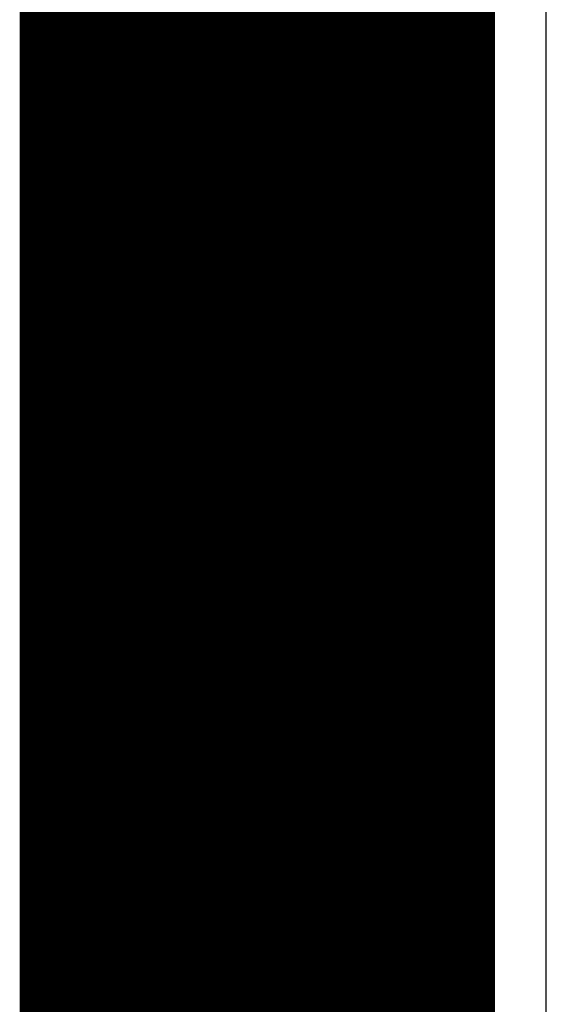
# Model space of a CAD drawing. Header units: millimetres. Extents: x -0.08 to 3.17, y -0.08 to 4.88.
# Tile 131 of 164: x -0.08 to 0.01, y 3.48 to 3.65. Entities that reach past the tile are written whole.
import ezdxf

# ---------------------------------------------------------------- set-up
doc = ezdxf.new("R2010")
doc.units = ezdxf.units.MM
doc.header["$MEASUREMENT"] = 0
for name, color, linetype in [('BottomLayer', 5, 'Continuous'), ('BottomOverlay', 54, 'Continuous'), ('Mechanical3', 76, 'Continuous'), ('Mechanical4', 56, 'Continuous'), ('MidLayer1', 16, 'Continuous'), ('MidLayer2', 76, 'Continuous'), ('TopLayer', 1, 'Continuous')]:
    doc.layers.add(name, color=color, linetype=linetype)

msp = doc.modelspace()

# ---------------------------------------------------------------- linework, layer by layer
at = {"layer": 'BottomLayer'}
msp.add_line((0.01405, 0.0926), (0.01405, 3.74016), dxfattribs=at)
at = {"layer": 'BottomOverlay'}
msp.add_line((-0.00527, 2.2811), (-0.00527, 3.87702), dxfattribs=at)
at = {"layer": 'Mechanical3', "const_width": 0.07874}
msp.add_lwpolyline([(-0.03937, 3.73956), (-0.03937, 0.09238)], dxfattribs=at)
at = {"layer": 'Mechanical4', "const_width": 0.01}
msp.add_lwpolyline([(0, 0.09238), (0, 3.74016)], dxfattribs=at)
at = {"layer": 'MidLayer1'}
msp.add_line((0.01405, 0.0926), (0.01405, 3.74016), dxfattribs=at)
at = {"layer": 'MidLayer2'}
msp.add_line((0.01405, 0.0926), (0.01405, 3.74016), dxfattribs=at)
at = {"layer": 'TopLayer'}
msp.add_line((0.01405, 0.0926), (0.01405, 3.74016), dxfattribs=at)

doc.saveas('drawing.dxf')
